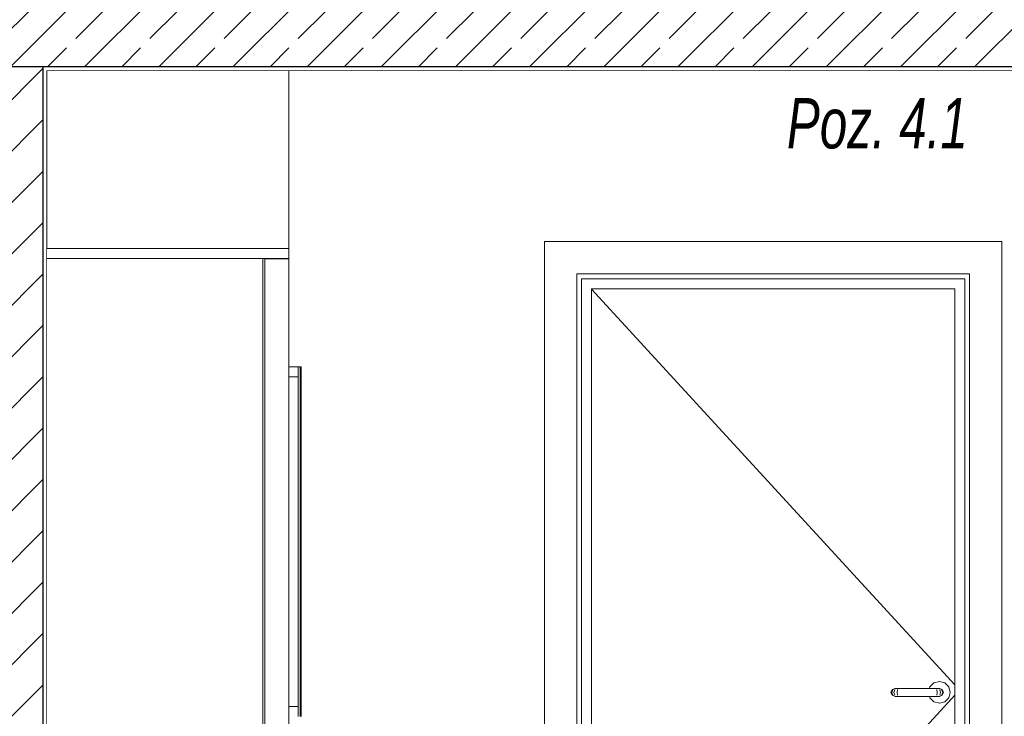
# Model space of a CAD drawing. Header units: millimetres. Extents: x 92668 to 123324, y -8921 to 14506.
# Tile 85 of 133: x 112330 to 114771, y 941 to 2667. Entities that reach past the tile are written whole.
import ezdxf

# ---------------------------------------------------------------- set-up
doc = ezdxf.new("R2010")
doc.units = ezdxf.units.MM
doc.header["$MEASUREMENT"] = 0
doc.linetypes.add('Wipeout_Contour', pattern=[1000, 0, -1000])
for name, color, linetype, lineweight, true_color in [('Nowe_A-Konstrukcja Opis_Nr_pióra__58', 7, 'Continuous', 13, 0xdf0000), ('Nowe_A-Wymiary-Wewnętrzne_Nr_pióra__45', 7, 'Continuous', 15, 0x40a5ff), ('Nowe_A-Wymiary-Wewnętrzne_Nr_pióra__85', 7, 'Continuous', 13, 0x80c2ff), ('Nowe_A-Wymiary-Zewnętrzne_Nr_pióra__45', 7, 'Continuous', 15, 0x40a5ff), ('Nowe_A-Wymiary-Zewnętrzne_Nr_pióra__85', 7, 'Continuous', 13, 0x80c2ff)]:
    doc.layers.add(name, color=color, linetype=linetype, lineweight=lineweight, true_color=true_color)
for name, color, linetype in [('Nowe_A-Meble-Kuchnia', 7, 'Continuous'), ('Nowe_A-Stropy', 7, 'Continuous'), ('Nowe_A-Wymiary-Wewnętrzne', 7, 'Continuous'), ('Nowe_A-Wymiary-Zewnętrzne', 7, 'Continuous'), ('Nowe_A-Ściany-Działowe', 7, 'Continuous'), ('Nowe_Drzwi Archicad', 7, 'Continuous')]:
    doc.layers.add(name, color=color, linetype=linetype)
for name, color, linetype, lineweight in [('Nowe_A-Meble-Kuchnia_Nr_pióra__4', 7, 'Continuous', 13), ('Nowe_A-Stropy_Nr_pióra__29', 7, 'Continuous', 25), ('Nowe_A-Stropy_Nr_pióra__49', 7, 'Continuous', 15), ('Nowe_A-Wymiary-Wewnętrzne_Nr_pióra__46', 5, 'Continuous', 15), ('Nowe_A-Wymiary-Zewnętrzne_Nr_pióra__46', 5, 'Continuous', 15), ('Nowe_A-Ściany-Działowe_Nr_pióra__27', 7, 'Continuous', 25), ('Nowe_A-Ściany-Działowe_Nr_pióra__47', 7, 'Continuous', 15), ('Nowe_A-Ściany-Działowe_Nr_pióra__87', 7, 'Continuous', 13), ('Nowe_Drzwi Archicad_Nr_pióra__3', 7, 'Continuous', 13)]:
    doc.layers.add(name, color=color, linetype=linetype, lineweight=lineweight)
doc.styles.add('STYL_AUTOMATYCZNY_2', font='arial.ttf')
doc.styles.add('STYL_AUTOMATYCZNY_4', font='arial.ttf', dxfattribs={"width": 0.7})
doc.dimstyles.new('STYL_AUTOMATYCZNY__1', dxfattribs={"dimtxt": 125, "dimasz": 47.5, "dimexe": 0.18, "dimexo": 20, "dimgap": 0, "dimtad": 1, "dimdec": 1, "dimlfac": 0.1, "dimzin": 0, "dimdsep": 46, "dimtxsty": 'STYL_AUTOMATYCZNY_2', "dimblk": 'ARROWHEAD_11', "dimblk1": 'ARROWHEAD_11', "dimblk2": 'ARROWHEAD_11', "dimcen": 0.09, "dimclrd": 256, "dimclre": 256, "dimclrt": 5, "dimadec": 1, "dimazin": 0, "dimtfac": 1, "dimtdec": 4, "dimtmove": 0, "dimatfit": 3, "dimfxl": 0, "dimtolj": 1, "dimtzin": 0, "dimarcsym": 0})
pattern_1 = [(0, (0, 0), (0, 86.60254), [0, -50]), (0, (25, 43.3), (0, 86.60254), [0, -50])]

# ---------------------------------------------------------------- blocks, each defined once
blk = doc.blocks.new('ElemPrzekroju_33')
at = {"layer": 'Nowe_A-Stropy', "linetype": 'Continuous', "lineweight": 0, "true_color": 0x000000}
h = blk.add_hatch(dxfattribs=at)
h.set_pattern_fill('Beton_zbrojony', color=18, style=0, pattern_type=2)
h.set_pattern_definition([(45, (0, 0), (-91.92388, 91.92388), []), (45, (-45.96, 45.96), (-91.92388, 91.92388), [97.5, -32.5])])
h.paths.add_polyline_path([(109667.6, 2750), (109667.6, 2550), (109677.6, 2550), (112262.6, 2550), (112387.6, 2550), (116917.6, 2550), (116917.6, 2750)])
h = blk.add_hatch(dxfattribs=at)
h.set_pattern_fill('Tynk', color=18, style=0, pattern_type=2)
h.set_pattern_definition(pattern_1)
h.paths.add_polyline_path([(112387.6, 2540), (116917.6, 2540), (116917.6, 2550), (112387.6, 2550)])
at = {"layer": 'Nowe_A-Stropy_Nr_pióra__29', "color": 7, "linetype": 'Continuous', "lineweight": 25, "flags": 128}
blk.add_lwpolyline([(116917.6, 2550), (112387.6, 2550), (112272.6, 2550), (112262.6, 2550), (109677.6, 2550), (109667.6, 2550)], dxfattribs=at)
at = {"layer": 'Nowe_A-Stropy_Nr_pióra__49', "color": 7, "linetype": 'Continuous', "lineweight": 15}
blk.add_line((116907.6, 2540), (112397.6, 2540), dxfattribs=at)
blk = doc.blocks.new('ElemPrzekroju_54')
at = {"color": 254, "linetype": 'Wipeout_Contour', "lineweight": 0, "ltscale": 452072.300191}
blk.add_wipeout([(113020.4, 1781.7), (112997.6, 1781.7), (112997.6, 965), (113020.4, 965)], dxfattribs=at).dxf.layer = 'Nowe_A-Ściany-Działowe'
at = {"color": 254, "linetype": 'Wipeout_Contour', "lineweight": 0, "ltscale": 2498960.930109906}
blk.add_wipeout([(113007.6, 391.5), (112997.6, 391.5), (112997.6, 0), (113630.7, 0), (113630.7, 2117), (114764.7, 2117), (114764.7, 0), (116907.6, 0), (116907.6, 2540), (112997.6, 2540), (112997.6, 1806.7), (113027.6, 1806.7), (113027.6, 940), (112997.6, 940), (112997.6, 860), (113027.6, 860), (113027.6, 660), (113022.6, 660), (113022.6, 399), (113020.3, 399), (113018.2, 395.9), (113013.3, 392.6)], dxfattribs=at).dxf.layer = 'Nowe_A-Ściany-Działowe'
blk = doc.blocks.new('ElemPrzekroju_56')
at = {"color": 254, "linetype": 'Wipeout_Contour', "lineweight": 0, "ltscale": 454903.209024}
blk.add_wipeout([(113722.7, 2025), (113710.7, 2037), (113710.7, 0), (113722.7, 0)], dxfattribs=at).dxf.layer = 'Nowe_Drzwi Archicad'
at = {"color": 254, "linetype": 'Wipeout_Contour', "lineweight": 0, "ltscale": 458750.904749}
blk.add_wipeout([(114672.7, 0), (114684.7, 0), (114684.7, 2037), (114672.7, 2025)], dxfattribs=at).dxf.layer = 'Nowe_Drzwi Archicad'
at = {"color": 254, "linetype": 'Wipeout_Contour', "lineweight": 0, "ltscale": 456863.176293}
blk.add_wipeout([(114684.7, 2037), (113710.7, 2037), (113722.7, 2025), (114672.7, 2025)], dxfattribs=at).dxf.layer = 'Nowe_Drzwi Archicad'
at = {"color": 254, "linetype": 'Wipeout_Contour', "lineweight": 0, "ltscale": 454720.899784}
blk.add_wipeout([(113630.7, 2117), (113630.7, 0), (113710.7, 0), (113710.7, 2037)], dxfattribs=at).dxf.layer = 'Nowe_Drzwi Archicad'
at = {"color": 254, "linetype": 'Wipeout_Contour', "lineweight": 0, "ltscale": 458936.550064}
blk.add_wipeout([(114764.7, 0), (114764.7, 2117), (114684.7, 2037), (114684.7, 0)], dxfattribs=at).dxf.layer = 'Nowe_Drzwi Archicad'
at = {"color": 254, "linetype": 'Wipeout_Contour', "lineweight": 0, "ltscale": 456866.512919}
blk.add_wipeout([(113630.7, 2117), (113710.7, 2037), (114684.7, 2037), (114764.7, 2117)], dxfattribs=at).dxf.layer = 'Nowe_Drzwi Archicad'
at = {"color": 254, "linetype": 'Wipeout_Contour', "lineweight": 0, "ltscale": 454976.10435}
blk.add_wipeout([(113722.7, 0), (113747.7, 0), (113747.7, 2000), (113722.7, 2000)], dxfattribs=at).dxf.layer = 'Nowe_Drzwi Archicad'
at = {"color": 254, "linetype": 'Wipeout_Contour', "lineweight": 0, "ltscale": 458675.820664}
blk.add_wipeout([(114647.7, 0), (114672.7, 0), (114672.7, 2000), (114647.7, 2000)], dxfattribs=at).dxf.layer = 'Nowe_Drzwi Archicad'
at = {"layer": 'Nowe_Drzwi Archicad_Nr_pióra__3', "color": 7, "linetype": 'Continuous', "lineweight": 13}
for p, q in [((113630.7, 0), (113630.7, 2117)), ((113630.7, 2117), (114764.7, 2117)), ((114764.7, 2117), (114764.7, 0))]:
    blk.add_line(p, q, dxfattribs=at)
at = {"color": 254, "linetype": 'Wipeout_Contour', "lineweight": 0, "ltscale": 685292.344661}
blk.add_wipeout([(114672.7, 2025), (113722.7, 2025), (113722.7, 2000), (113747.7, 2000), (114647.7, 2000), (114672.7, 2000)], dxfattribs=at).dxf.layer = 'Nowe_Drzwi Archicad'
at = {"color": 254, "linetype": 'Wipeout_Contour', "lineweight": 0, "ltscale": 2063056.690091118}
blk.add_wipeout([(114585.4, 990), (114586.4, 986.5), (114596.2, 976.6), (114609.7, 973), (114623.2, 976.6), (114633.1, 986.5), (114636.7, 1000), (114633.1, 1013.5), (114623.2, 1023.4), (114609.7, 1027), (114596.2, 1023.4), (114586.4, 1013.5), (114585.4, 1010), (114609.7, 1010), (114616.8, 1007.1), (114619.7, 1000), (114616.8, 992.9), (114609.7, 990)], dxfattribs=at).dxf.layer = 'Nowe_Drzwi Archicad'
at = {"layer": 'Nowe_Drzwi Archicad_Nr_pióra__3', "color": 7, "linetype": 'Continuous', "lineweight": 13}
for p, q in [((113710.7, 2037), (113710.7, 0)), ((114684.7, 2037), (113710.7, 2037)), ((114684.7, 0), (114684.7, 2037)), ((113722.7, 2025), (113722.7, 0)), ((114672.7, 2025), (113722.7, 2025)), ((114672.7, 0), (114672.7, 2025)), ((113747.7, 2000), (113747.7, 0)), ((114647.7, 2000), (113747.7, 2000)), ((114647.7, 0), (114647.7, 2000)), ((114596.2, 1023.4), (114609.7, 1027)), ((114609.7, 1027), (114623.2, 1023.4)), ((114633.1, 1013.5), (114636.7, 1000)), ((114609.7, 973), (114596.2, 976.6)), ((114623.2, 976.6), (114609.7, 973)), ((114636.7, 1000), (114633.1, 986.5))]:
    blk.add_line(p, q, dxfattribs=at)
at = {"color": 254, "linetype": 'Wipeout_Contour', "lineweight": 0, "ltscale": 458487.169834}
blk.add_wipeout([(114618, 1000), (114615.3, 992.9), (114616.8, 992.9), (114619.7, 1000)], dxfattribs=at).dxf.layer = 'Nowe_Drzwi Archicad'
at = {"color": 254, "linetype": 'Wipeout_Contour', "lineweight": 0, "ltscale": 458468.184946}
blk.add_wipeout([(114608.6, 1010), (114615.3, 1007.1), (114616.8, 1007.1), (114609.7, 1010)], dxfattribs=at).dxf.layer = 'Nowe_Drzwi Archicad'
at = {"color": 254, "linetype": 'Wipeout_Contour', "lineweight": 0, "ltscale": 458467.589182}
blk.add_wipeout([(114615.3, 992.9), (114608.6, 990), (114609.7, 990), (114616.8, 992.9)], dxfattribs=at).dxf.layer = 'Nowe_Drzwi Archicad'
at = {"color": 254, "linetype": 'Wipeout_Contour', "lineweight": 0, "ltscale": 458487.416599}
blk.add_wipeout([(114615.3, 1007.1), (114618, 1000), (114619.7, 1000), (114616.8, 1007.1)], dxfattribs=at).dxf.layer = 'Nowe_Drzwi Archicad'
at = {"color": 254, "linetype": 'Wipeout_Contour', "lineweight": 0, "ltscale": 458473.667587}
blk.add_wipeout([(114618, 1000), (114612.6, 1000), (114610.4, 992.9), (114615.3, 992.9)], dxfattribs=at).dxf.layer = 'Nowe_Drzwi Archicad'
at = {"color": 254, "linetype": 'Wipeout_Contour', "lineweight": 0, "ltscale": 458457.533161}
blk.add_wipeout([(114608.6, 1010), (114605.3, 1010), (114610.4, 1007.1), (114615.3, 1007.1)], dxfattribs=at).dxf.layer = 'Nowe_Drzwi Archicad'
at = {"color": 254, "linetype": 'Wipeout_Contour', "lineweight": 0, "ltscale": 458456.937384}
blk.add_wipeout([(114605.3, 990), (114608.6, 990), (114615.3, 992.9), (114610.4, 992.9)], dxfattribs=at).dxf.layer = 'Nowe_Drzwi Archicad'
at = {"color": 254, "linetype": 'Wipeout_Contour', "lineweight": 0, "ltscale": 458473.914358}
blk.add_wipeout([(114615.3, 1007.1), (114610.4, 1007.1), (114612.6, 1000), (114618, 1000)], dxfattribs=at).dxf.layer = 'Nowe_Drzwi Archicad'
at = {"color": 254, "linetype": 'Wipeout_Contour', "lineweight": 0, "ltscale": 458448.031388}
blk.add_wipeout([(114604.4, 1000), (114603.2, 992.9), (114610.4, 992.9), (114612.6, 1000)], dxfattribs=at).dxf.layer = 'Nowe_Drzwi Archicad'
at = {"layer": 'Nowe_Drzwi Archicad_Nr_pióra__3', "color": 7, "linetype": 'Continuous', "lineweight": 13}
blk.add_line((114633.1, 986.5), (114623.2, 976.6), dxfattribs=at)
at = {"color": 254, "linetype": 'Wipeout_Contour', "lineweight": 0, "ltscale": 458437.473316}
blk.add_wipeout([(114605.3, 1010), (114600.5, 1010), (114603.2, 1007.1), (114610.4, 1007.1)], dxfattribs=at).dxf.layer = 'Nowe_Drzwi Archicad'
at = {"color": 254, "linetype": 'Wipeout_Contour', "lineweight": 0, "ltscale": 458436.877513}
blk.add_wipeout([(114610.4, 992.9), (114603.2, 992.9), (114600.5, 990), (114605.3, 990)], dxfattribs=at).dxf.layer = 'Nowe_Drzwi Archicad'
at = {"color": 254, "linetype": 'Wipeout_Contour', "lineweight": 0, "ltscale": 458448.278172}
blk.add_wipeout([(114610.4, 1007.1), (114603.2, 1007.1), (114604.4, 1000), (114612.6, 1000)], dxfattribs=at).dxf.layer = 'Nowe_Drzwi Archicad'
at = {"layer": 'Nowe_Drzwi Archicad_Nr_pióra__3', "color": 7, "linetype": 'Continuous', "lineweight": 13}
for p, q in [((114616.8, 1007.1), (114619.7, 1000)), ((114623.2, 1023.4), (114633.1, 1013.5)), ((114619.7, 1000), (114616.8, 992.9))]:
    blk.add_line(p, q, dxfattribs=at)
at = {"color": 254, "linetype": 'Wipeout_Contour', "lineweight": 0, "ltscale": 458416.184706}
blk.add_wipeout([(114595.7, 1000), (114595.4, 992.9), (114603.2, 992.9), (114604.4, 1000)], dxfattribs=at).dxf.layer = 'Nowe_Drzwi Archicad'
at = {"color": 254, "linetype": 'Wipeout_Contour', "lineweight": 0, "ltscale": 458411.867528}
blk.add_wipeout([(114594.7, 1010), (114595.4, 1007.1), (114603.2, 1007.1), (114600.5, 1010)], dxfattribs=at).dxf.layer = 'Nowe_Drzwi Archicad'
at = {"color": 254, "linetype": 'Wipeout_Contour', "lineweight": 0, "ltscale": 458411.271693}
blk.add_wipeout([(114595.4, 992.9), (114594.7, 990), (114600.5, 990), (114603.2, 992.9)], dxfattribs=at).dxf.layer = 'Nowe_Drzwi Archicad'
at = {"color": 254, "linetype": 'Wipeout_Contour', "lineweight": 0, "ltscale": 458416.431506}
blk.add_wipeout([(114595.4, 1007.1), (114595.7, 1000), (114604.4, 1000), (114603.2, 1007.1)], dxfattribs=at).dxf.layer = 'Nowe_Drzwi Archicad'
at = {"layer": 'Nowe_Drzwi Archicad_Nr_pióra__3', "color": 7, "linetype": 'Continuous', "lineweight": 13}
for p, q in [((114609.7, 1010), (114608.6, 1010)), ((114609.7, 1010), (114616.8, 1007.1)), ((114610.4, 1007.1), (114612.6, 1000)), ((114615.3, 1007.1), (114618, 1000)), ((114609.7, 990), (114608.6, 990)), ((114616.8, 992.9), (114609.7, 990)), ((114612.6, 1000), (114610.4, 992.9)), ((114618, 1000), (114615.3, 992.9))]:
    blk.add_line(p, q, dxfattribs=at)
at = {"color": 254, "linetype": 'Wipeout_Contour', "lineweight": 0, "ltscale": 458236.273341}
blk.add_wipeout([(114595.7, 1000), (114513.7, 1000), (114514, 992.9), (114595.4, 992.9)], dxfattribs=at).dxf.layer = 'Nowe_Drzwi Archicad'
at = {"color": 254, "linetype": 'Wipeout_Contour', "lineweight": 0, "ltscale": 458236.695685}
blk.add_wipeout([(114514.7, 1010), (114514, 1007.1), (114595.4, 1007.1), (114594.7, 1010)], dxfattribs=at).dxf.layer = 'Nowe_Drzwi Archicad'
at = {"color": 254, "linetype": 'Wipeout_Contour', "lineweight": 0, "ltscale": 458236.099624}
blk.add_wipeout([(114595.4, 992.9), (114514, 992.9), (114514.7, 990), (114594.7, 990)], dxfattribs=at).dxf.layer = 'Nowe_Drzwi Archicad'
at = {"layer": 'Nowe_Drzwi Archicad_Nr_pióra__3', "color": 7, "linetype": 'Continuous', "lineweight": 13}
blk.add_line((114596.2, 976.6), (114586.4, 986.5), dxfattribs=at)
at = {"color": 254, "linetype": 'Wipeout_Contour', "lineweight": 0, "ltscale": 458236.520238}
blk.add_wipeout([(114514, 1007.1), (114513.7, 1000), (114595.7, 1000), (114595.4, 1007.1)], dxfattribs=at).dxf.layer = 'Nowe_Drzwi Archicad'
at = {"layer": 'Nowe_Drzwi Archicad_Nr_pióra__3', "color": 7, "linetype": 'Continuous', "lineweight": 13}
for p, q in [((114585.4, 1010), (114586.4, 1013.5)), ((114586.4, 1013.5), (114596.2, 1023.4)), ((114600.5, 1010), (114594.7, 1010)), ((114605.3, 1010), (114600.5, 1010)), ((114603.2, 1007.1), (114604.4, 1000)), ((114608.6, 1010), (114605.3, 1010)), ((114586.4, 986.5), (114585.4, 990)), ((114600.5, 990), (114594.7, 990)), ((114605.3, 990), (114600.5, 990)), ((114604.4, 1000), (114603.2, 992.9)), ((114608.6, 990), (114605.3, 990))]:
    blk.add_line(p, q, dxfattribs=at)
at = {"color": 254, "linetype": 'Wipeout_Contour', "lineweight": 0, "ltscale": 458056.361999}
blk.add_wipeout([(114505.1, 1000), (114506.2, 992.9), (114514, 992.9), (114513.7, 1000)], dxfattribs=at).dxf.layer = 'Nowe_Drzwi Archicad'
at = {"color": 254, "linetype": 'Wipeout_Contour', "lineweight": 0, "ltscale": 458061.523882}
blk.add_wipeout([(114509, 1010), (114506.2, 1007.1), (114514, 1007.1), (114514.7, 1010)], dxfattribs=at).dxf.layer = 'Nowe_Drzwi Archicad'
at = {"color": 254, "linetype": 'Wipeout_Contour', "lineweight": 0, "ltscale": 458060.927593}
blk.add_wipeout([(114506.2, 992.9), (114509, 990), (114514.7, 990), (114514, 992.9)], dxfattribs=at).dxf.layer = 'Nowe_Drzwi Archicad'
at = {"color": 254, "linetype": 'Wipeout_Contour', "lineweight": 0, "ltscale": 458056.608992}
blk.add_wipeout([(114506.2, 1007.1), (114505.1, 1000), (114513.7, 1000), (114514, 1007.1)], dxfattribs=at).dxf.layer = 'Nowe_Drzwi Archicad'
at = {"color": 254, "linetype": 'Wipeout_Contour', "lineweight": 0, "ltscale": 458024.515319}
blk.add_wipeout([(114496.9, 1000), (114499, 992.9), (114506.2, 992.9), (114505.1, 1000)], dxfattribs=at).dxf.layer = 'Nowe_Drzwi Archicad'
at = {"color": 254, "linetype": 'Wipeout_Contour', "lineweight": 0, "ltscale": 458035.918096}
blk.add_wipeout([(114509, 1010), (114504.1, 1010), (114499, 1007.1), (114506.2, 1007.1)], dxfattribs=at).dxf.layer = 'Nowe_Drzwi Archicad'
at = {"color": 254, "linetype": 'Wipeout_Contour', "lineweight": 0, "ltscale": 458035.321775}
blk.add_wipeout([(114506.2, 992.9), (114499, 992.9), (114504.1, 990), (114509, 990)], dxfattribs=at).dxf.layer = 'Nowe_Drzwi Archicad'
at = {"color": 254, "linetype": 'Wipeout_Contour', "lineweight": 0, "ltscale": 458024.762329}
blk.add_wipeout([(114499, 1007.1), (114496.9, 1000), (114505.1, 1000), (114506.2, 1007.1)], dxfattribs=at).dxf.layer = 'Nowe_Drzwi Archicad'
at = {"color": 254, "linetype": 'Wipeout_Contour', "lineweight": 0, "ltscale": 457998.879123}
blk.add_wipeout([(114496.9, 1000), (114491.5, 1000), (114494.2, 992.9), (114499, 992.9)], dxfattribs=at).dxf.layer = 'Nowe_Drzwi Archicad'
at = {"color": 254, "linetype": 'Wipeout_Contour', "lineweight": 0, "ltscale": 458015.858253}
blk.add_wipeout([(114500.9, 1010), (114494.2, 1007.1), (114499, 1007.1), (114504.1, 1010)], dxfattribs=at).dxf.layer = 'Nowe_Drzwi Archicad'
at = {"color": 254, "linetype": 'Wipeout_Contour', "lineweight": 0, "ltscale": 458015.261906}
blk.add_wipeout([(114494.2, 992.9), (114500.9, 990), (114504.1, 990), (114499, 992.9)], dxfattribs=at).dxf.layer = 'Nowe_Drzwi Archicad'
at = {"layer": 'Nowe_Drzwi Archicad_Nr_pióra__3', "color": 7, "linetype": 'Continuous', "lineweight": 13}
for p, q in [((114594.7, 1010), (114514.7, 1010)), ((114594.7, 990), (114514.7, 990))]:
    blk.add_line(p, q, dxfattribs=at)
at = {"color": 254, "linetype": 'Wipeout_Contour', "lineweight": 0, "ltscale": 457999.126145}
blk.add_wipeout([(114499, 1007.1), (114494.2, 1007.1), (114491.5, 1000), (114496.9, 1000)], dxfattribs=at).dxf.layer = 'Nowe_Drzwi Archicad'
at = {"color": 254, "linetype": 'Wipeout_Contour', "lineweight": 0, "ltscale": 457985.376877}
blk.add_wipeout([(114489.7, 1000), (114492.7, 992.9), (114494.2, 992.9), (114491.5, 1000)], dxfattribs=at).dxf.layer = 'Nowe_Drzwi Archicad'
at = {"color": 254, "linetype": 'Wipeout_Contour', "lineweight": 0, "ltscale": 458005.206469}
blk.add_wipeout([(114492.7, 1007.1), (114494.2, 1007.1), (114500.9, 1010), (114499.7, 1010)], dxfattribs=at).dxf.layer = 'Nowe_Drzwi Archicad'
at = {"color": 254, "linetype": 'Wipeout_Contour', "lineweight": 0, "ltscale": 458004.610109}
blk.add_wipeout([(114492.7, 992.9), (114499.7, 990), (114500.9, 990), (114494.2, 992.9)], dxfattribs=at).dxf.layer = 'Nowe_Drzwi Archicad'
at = {"layer": 'Nowe_Drzwi Archicad_Nr_pióra__3', "color": 7, "linetype": 'Continuous', "lineweight": 13}
for p, q in [((114514.7, 1010), (114509, 1010)), ((114514.7, 990), (114509, 990))]:
    blk.add_line(p, q, dxfattribs=at)
at = {"color": 254, "linetype": 'Wipeout_Contour', "lineweight": 0, "ltscale": 457985.623906}
blk.add_wipeout([(114492.7, 1007.1), (114489.7, 1000), (114491.5, 1000), (114494.2, 1007.1)], dxfattribs=at).dxf.layer = 'Nowe_Drzwi Archicad'
at = {"layer": 'Nowe_Drzwi Archicad_Nr_pióra__3', "color": 7, "linetype": 'Continuous', "lineweight": 13}
for p, q in [((113747.7, 1998.9), (114647.7, 1019.1)), ((114492.7, 1007.1), (114489.7, 1000)), ((114494.2, 1007.1), (114491.5, 1000)), ((114499.7, 1010), (114492.7, 1007.1)), ((114499, 1007.1), (114496.9, 1000)), ((114500.9, 1010), (114499.7, 1010)), ((114504.1, 1010), (114500.9, 1010)), ((114509, 1010), (114504.1, 1010)), ((114506.2, 1007.1), (114505.1, 1000)), ((113747.7, 13.1), (114647.7, 992.9)), ((114489.7, 1000), (114492.7, 992.9)), ((114491.5, 1000), (114494.2, 992.9)), ((114492.7, 992.9), (114499.7, 990)), ((114496.9, 1000), (114499, 992.9)), ((114500.9, 990), (114499.7, 990)), ((114504.1, 990), (114500.9, 990)), ((114509, 990), (114504.1, 990)), ((114505.1, 1000), (114506.2, 992.9))]:
    blk.add_line(p, q, dxfattribs=at)
blk = doc.blocks.new('ElemPrzekroju_100')
at = {"color": 254, "linetype": 'Wipeout_Contour', "lineweight": 0, "ltscale": 450886.729654}
blk.add_wipeout([(112397.6, 2100), (112997.6, 2100), (112997.6, 2540), (112397.6, 2540)], dxfattribs=at).dxf.layer = 'Nowe_A-Ściany-Działowe'
at = {"color": 254, "linetype": 'Wipeout_Contour', "lineweight": 0, "ltscale": 903701.600227}
blk.add_wipeout([(112932.6, 2075), (112932.6, 916.6), (112936.7, 916.6), (112936.7, 906), (112937.6, 906), (112937.6, 2074.5), (112997.6, 2074.5), (112997.6, 2075)], dxfattribs=at).dxf.layer = 'Nowe_A-Ściany-Działowe'
at = {"layer": 'Nowe_A-Ściany-Działowe_Nr_pióra__87', "color": 7, "linetype": 'Continuous', "lineweight": 13}
for p, q in [((112997.6, 2540), (112997.6, 2100)), ((112997.6, 2075), (112997.6, 2074.5))]:
    blk.add_line(p, q, dxfattribs=at)
blk = doc.blocks.new('ElemPrzekroju_101')
at = {"layer": 'Nowe_A-Ściany-Działowe', "linetype": 'Continuous', "lineweight": 0, "true_color": 0x000000}
h = blk.add_hatch(dxfattribs=at)
h.set_pattern_fill('Bloczki_ceramiczne', color=18, style=0, pattern_type=2)
h.set_pattern_definition([(45, (0, 0), (-63.63961, 63.63961), [])])
h.paths.add_polyline_path([(112272.6, -20), (112272.6, -70), (112272.6, -210), (112387.6, -210), (112387.6, 0), (112387.6, 2540), (112387.6, 2550), (112272.6, 2550)])
h = blk.add_hatch(dxfattribs=at)
h.set_pattern_fill('Tynk', color=18, style=0, pattern_type=2)
h.set_pattern_definition(pattern_1)
h.paths.add_polyline_path([(112387.6, 0), (112397.6, 0), (112397.6, 2540), (112387.6, 2540)])
at = {"layer": 'Nowe_A-Ściany-Działowe_Nr_pióra__27', "color": 7, "linetype": 'Continuous', "lineweight": 25, "flags": 128}
blk.add_lwpolyline([(112387.6, 2550), (112387.6, 2540), (112387.6, 0), (112387.6, -20), (112387.6, -70), (112387.6, -140), (112387.6, -210)], dxfattribs=at)
at = {"layer": 'Nowe_A-Ściany-Działowe_Nr_pióra__47', "color": 7, "linetype": 'Continuous', "lineweight": 15}
blk.add_line((112397.6, 2540), (112397.6, 900), dxfattribs=at)
blk = doc.blocks.new('ElemPrzekroju_104')
at = {"color": 254, "linetype": 'Wipeout_Contour', "lineweight": 0, "ltscale": 450867.691742}
blk.add_wipeout([(112397.6, 2100), (112397.6, 2075), (112997.6, 2075), (112997.6, 2100)], dxfattribs=at).dxf.layer = 'Nowe_A-Meble-Kuchnia'
at = {"color": 254, "linetype": 'Wipeout_Contour', "lineweight": 0, "ltscale": 452127.401677}
blk.add_wipeout([(113020.4, 1806.7), (113020.4, 940), (113025, 940), (113025, 1806.7)], dxfattribs=at).dxf.layer = 'Nowe_A-Meble-Kuchnia'
at = {"layer": 'Nowe_A-Meble-Kuchnia_Nr_pióra__4', "color": 7, "linetype": 'Continuous', "lineweight": 13}
blk.add_line((112397.6, 2100), (112997.6, 2100), dxfattribs=at)
at = {"color": 254, "linetype": 'Wipeout_Contour', "lineweight": 0, "ltscale": 2028675.985712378}
blk.add_wipeout([(112932.6, 2075), (112397.6, 2075), (112397.6, 900), (112454, 900), (112454, 906), (112566.2, 906), (112566.2, 907), (112629.7, 907), (112629.7, 906), (112735.2, 906), (112735.2, 907), (112798.7, 907), (112798.7, 906), (112887.1, 906), (112888.4, 907.6), (112888.4, 912.3), (112888.4, 916.6), (112932.6, 916.6)], dxfattribs=at).dxf.layer = 'Nowe_A-Meble-Kuchnia'
at = {"color": 254, "linetype": 'Wipeout_Contour', "lineweight": 0, "ltscale": 677835.210779}
blk.add_wipeout([(112937.6, 906), (112956, 906), (112956, 900), (112997.6, 900), (112997.6, 2074.5), (112937.6, 2074.5)], dxfattribs=at).dxf.layer = 'Nowe_A-Meble-Kuchnia'
at = {"layer": 'Nowe_A-Meble-Kuchnia_Nr_pióra__4', "color": 7, "linetype": 'Continuous', "lineweight": 13}
for p, q in [((112997.6, 2075), (112997.6, 2100)), ((112397.6, 2075), (112932.6, 2075)), ((112932.6, 2075), (112997.6, 2075)), ((112932.6, 916.6), (112932.6, 2075)), ((112937.6, 2074.5), (112937.6, 906)), ((112937.6, 2074.5), (112997.6, 2074.5))]:
    blk.add_line(p, q, dxfattribs=at)
at = {"color": 254, "linetype": 'Wipeout_Contour', "lineweight": 0, "ltscale": 452051.709862}
blk.add_wipeout([(112997.6, 1806.7), (112997.6, 1781.7), (112999.8, 1781.7), (112999.8, 1806.7)], dxfattribs=at).dxf.layer = 'Nowe_A-Meble-Kuchnia'
at = {"color": 254, "linetype": 'Wipeout_Contour', "lineweight": 0, "ltscale": 452010.796272}
blk.add_wipeout([(112999.8, 940), (112999.8, 965), (112997.6, 965), (112997.6, 940)], dxfattribs=at).dxf.layer = 'Nowe_A-Meble-Kuchnia'
at = {"color": 254, "linetype": 'Wipeout_Contour', "lineweight": 0, "ltscale": 452064.698609}
blk.add_wipeout([(112999.8, 1806.7), (112999.8, 1781.7), (113004.1, 1781.7), (113004.1, 1806.7)], dxfattribs=at).dxf.layer = 'Nowe_A-Meble-Kuchnia'
at = {"color": 254, "linetype": 'Wipeout_Contour', "lineweight": 0, "ltscale": 452023.786195}
blk.add_wipeout([(113004.1, 940), (113004.1, 965), (112999.8, 965), (112999.8, 940)], dxfattribs=at).dxf.layer = 'Nowe_A-Meble-Kuchnia'
at = {"color": 254, "linetype": 'Wipeout_Contour', "lineweight": 0, "ltscale": 452081.533684}
blk.add_wipeout([(113004.1, 1806.7), (113004.1, 1781.7), (113008.2, 1781.7), (113008.2, 1806.7)], dxfattribs=at).dxf.layer = 'Nowe_A-Meble-Kuchnia'
at = {"color": 254, "linetype": 'Wipeout_Contour', "lineweight": 0, "ltscale": 452040.622794}
blk.add_wipeout([(113008.2, 940), (113008.2, 965), (113004.1, 965), (113004.1, 940)], dxfattribs=at).dxf.layer = 'Nowe_A-Meble-Kuchnia'
at = {"color": 254, "linetype": 'Wipeout_Contour', "lineweight": 0, "ltscale": 452097.329679}
blk.add_wipeout([(113008.2, 1806.7), (113008.2, 1781.7), (113012, 1781.7), (113012, 1806.7)], dxfattribs=at).dxf.layer = 'Nowe_A-Meble-Kuchnia'
at = {"color": 254, "linetype": 'Wipeout_Contour', "lineweight": 0, "ltscale": 452056.420218}
blk.add_wipeout([(113012, 940), (113012, 965), (113008.2, 965), (113008.2, 940)], dxfattribs=at).dxf.layer = 'Nowe_A-Meble-Kuchnia'
at = {"layer": 'Nowe_A-Meble-Kuchnia_Nr_pióra__4', "color": 7, "linetype": 'Continuous', "lineweight": 13}
for p, q in [((112997.6, 2074.5), (112997.6, 900)), ((112997.6, 1806.7), (112999.8, 1806.7)), ((112999.8, 1781.7), (112997.6, 1781.7)), ((112997.6, 965), (112999.8, 965))]:
    blk.add_line(p, q, dxfattribs=at)
at = {"color": 254, "linetype": 'Wipeout_Contour', "lineweight": 0, "ltscale": 452111.60664}
blk.add_wipeout([(113012, 1806.7), (113012, 1781.7), (113015.3, 1781.7), (113015.3, 1806.7)], dxfattribs=at).dxf.layer = 'Nowe_A-Meble-Kuchnia'
at = {"color": 254, "linetype": 'Wipeout_Contour', "lineweight": 0, "ltscale": 452070.698472}
blk.add_wipeout([(113015.3, 940), (113015.3, 965), (113012, 965), (113012, 940)], dxfattribs=at).dxf.layer = 'Nowe_A-Meble-Kuchnia'
at = {"color": 254, "linetype": 'Wipeout_Contour', "lineweight": 0, "ltscale": 452123.930771}
blk.add_wipeout([(113015.3, 1806.7), (113015.3, 1781.7), (113018.1, 1781.7), (113018.1, 1806.7)], dxfattribs=at).dxf.layer = 'Nowe_A-Meble-Kuchnia'
at = {"color": 254, "linetype": 'Wipeout_Contour', "lineweight": 0, "ltscale": 452083.023717}
blk.add_wipeout([(113018.1, 940), (113018.1, 965), (113015.3, 965), (113015.3, 940)], dxfattribs=at).dxf.layer = 'Nowe_A-Meble-Kuchnia'
at = {"layer": 'Nowe_A-Meble-Kuchnia_Nr_pióra__4', "color": 7, "linetype": 'Continuous', "lineweight": 13}
for p, q in [((112999.8, 1806.7), (113004.1, 1806.7)), ((113004.1, 1781.7), (112999.8, 1781.7)), ((112999.8, 965), (113004.1, 965))]:
    blk.add_line(p, q, dxfattribs=at)
at = {"color": 254, "linetype": 'Wipeout_Contour', "lineweight": 0, "ltscale": 452133.927607}
blk.add_wipeout([(113018.1, 1806.7), (113018.1, 1781.7), (113020.3, 1781.7), (113020.3, 1806.7)], dxfattribs=at).dxf.layer = 'Nowe_A-Meble-Kuchnia'
at = {"color": 254, "linetype": 'Wipeout_Contour', "lineweight": 0, "ltscale": 452093.021458}
blk.add_wipeout([(113020.3, 940), (113020.3, 965), (113018.1, 965), (113018.1, 940)], dxfattribs=at).dxf.layer = 'Nowe_A-Meble-Kuchnia'
at = {"color": 254, "linetype": 'Wipeout_Contour', "lineweight": 0, "ltscale": 452138.424238}
blk.add_wipeout([(113020.3, 1781.7), (113020.4, 1781.7), (113020.4, 1806.7), (113020.3, 1806.7)], dxfattribs=at).dxf.layer = 'Nowe_A-Meble-Kuchnia'
at = {"color": 254, "linetype": 'Wipeout_Contour', "lineweight": 0, "ltscale": 452097.518496}
blk.add_wipeout([(113020.4, 965), (113020.3, 965), (113020.3, 940), (113020.4, 940)], dxfattribs=at).dxf.layer = 'Nowe_A-Meble-Kuchnia'
at = {"layer": 'Nowe_A-Meble-Kuchnia_Nr_pióra__4', "color": 7, "linetype": 'Continuous', "lineweight": 13}
for p, q in [((113004.1, 1806.7), (113008.2, 1806.7)), ((113008.2, 1806.7), (113012, 1806.7)), ((113008.2, 1781.7), (113004.1, 1781.7)), ((113012, 1781.7), (113008.2, 1781.7)), ((113004.1, 965), (113008.2, 965)), ((113008.2, 965), (113012, 965))]:
    blk.add_line(p, q, dxfattribs=at)
at = {"color": 254, "linetype": 'Wipeout_Contour', "lineweight": 0, "ltscale": 452145.232405}
blk.add_wipeout([(113027.6, 1806.7), (113026.7, 1806.7), (113026.7, 940), (113027.6, 940)], dxfattribs=at).dxf.layer = 'Nowe_A-Meble-Kuchnia'
at = {"color": 254, "linetype": 'Wipeout_Contour', "lineweight": 0, "ltscale": 452139.966335}
blk.add_wipeout([(113026.7, 1806.7), (113025, 1806.7), (113025, 940), (113026.7, 940)], dxfattribs=at).dxf.layer = 'Nowe_A-Meble-Kuchnia'
at = {"layer": 'Nowe_A-Meble-Kuchnia_Nr_pióra__4', "color": 7, "linetype": 'Continuous', "lineweight": 13}
for p, q in [((113012, 1806.7), (113015.3, 1806.7)), ((113015.3, 1806.7), (113018.1, 1806.7)), ((113018.1, 1806.7), (113020.3, 1806.7)), ((113020.3, 1806.7), (113020.4, 1806.7)), ((113020.4, 1806.7), (113020.4, 940)), ((113020.4, 1806.7), (113025, 1806.7)), ((113026.7, 1806.7), (113025, 1806.7)), ((113025, 1806.7), (113025, 940)), ((113027.6, 1806.7), (113026.7, 1806.7)), ((113027.6, 1806.7), (113027.6, 940)), ((113015.3, 1781.7), (113012, 1781.7)), ((113018.1, 1781.7), (113015.3, 1781.7)), ((113020.3, 1781.7), (113018.1, 1781.7)), ((113020.4, 1781.7), (113020.3, 1781.7)), ((113012, 965), (113015.3, 965)), ((113015.3, 965), (113018.1, 965)), ((113018.1, 965), (113020.3, 965)), ((113020.3, 965), (113020.4, 965))]:
    blk.add_line(p, q, dxfattribs=at)
blk = doc.blocks.new('*D364')
at = {"layer": 'Nowe_A-Wymiary-Wewnętrzne_Nr_pióra__45', "linetype": 'Continuous', "lineweight": 15, "true_color": 0x40a5ff}
for points in [[(116317.2, 2200), (116318.2, 2195.2), (116320.9, 2191.2), (116324.9, 2188.5), (116329.7, 2187.5), (116334.5, 2188.5), (116338.6, 2191.2), (116341.3, 2195.2), (116342.2, 2200), (116341.3, 2204.8), (116338.6, 2208.8), (116334.5, 2211.5), (116329.7, 2212.5), (116324.9, 2211.5), (116320.9, 2208.8), (116318.2, 2204.8)], [(116317.2, 0), (116318.2, -4.8), (116320.9, -8.8), (116324.9, -11.5), (116329.7, -12.5), (116334.5, -11.5), (116338.6, -8.8), (116341.3, -4.8), (116342.2, 0), (116341.3, 4.8), (116338.6, 8.8), (116334.5, 11.5), (116329.7, 12.5), (116324.9, 11.5), (116320.9, 8.8), (116318.2, 4.8)]]:
    blk.add_hatch(color=161, dxfattribs=at).paths.add_polyline_path(points)
at = {"layer": 'Nowe_A-Wymiary-Wewnętrzne_Nr_pióra__45', "color": 161, "linetype": 'Continuous', "lineweight": 15, "true_color": 0x40a5ff}
for centre in [(116329.7, 2200), (116329.7, 0)]:
    blk.add_circle(centre, 12.5, dxfattribs=at)
at = {"layer": 'Nowe_A-Wymiary-Wewnętrzne_Nr_pióra__85', "color": 151, "linetype": 'Continuous', "lineweight": 13, "true_color": 0x80c2ff}
for p, q in [((116317.2, 2200), (116282.9, 2200)), ((116376.6, 2200), (116342.2, 2200)), ((116329.7, 12.5), (116329.7, 2187.5)), ((116317.2, 0), (116282.9, 0)), ((116376.6, 0), (116342.2, 0))]:
    blk.add_line(p, q, dxfattribs=at)
at = {"layer": 'Nowe_A-Wymiary-Wewnętrzne_Nr_pióra__46', "color": 5, "lineweight": 15, "char_height": 125, "attachment_point": 7, "rotation": 90, "style": 'STYL_AUTOMATYCZNY_2'}
for s, insert in [('\\A1;{\\pql;\\fArial|b0|i0|c238|p0;\\W1.000000;34,0}', (116304.7, 1853.9)), ('\\A1;{\\pql;\\fArial|b0|i0|c238|p0;\\W1.000000;220,0}', (116304.7, 718.7))]:
    blk.add_mtext(s, dxfattribs=dict(at, insert=insert))
blk = doc.blocks.new('ARROWHEAD_11')
at = {"color": 0, "linetype": 'Continuous', "lineweight": 0}
blk.add_line((0, 0), (-1, 0), dxfattribs=at)
at = {"color": 0, "linetype": 'Continuous', "lineweight": 0, "const_width": 0.25, "flags": 128}
blk.add_lwpolyline([(-0.125, 0, 1), (0.125, 0, 1)], format="xyb", close=True, dxfattribs=at)
blk = doc.blocks.new('*D365')
at = {"layer": 'Nowe_A-Wymiary-Wewnętrzne_Nr_pióra__45', "linetype": 'Continuous', "lineweight": 15, "true_color": 0x40a5ff}
for points in [[(116317.2, 2540), (116318.2, 2535.2), (116320.9, 2531.2), (116324.9, 2528.5), (116329.7, 2527.5), (116334.5, 2528.5), (116338.6, 2531.2), (116341.3, 2535.2), (116342.2, 2540), (116341.3, 2544.8), (116338.6, 2548.8), (116334.5, 2551.5), (116329.7, 2552.5), (116324.9, 2551.5), (116320.9, 2548.8), (116318.2, 2544.8)], [(116317.2, 2200), (116318.2, 2195.2), (116320.9, 2191.2), (116324.9, 2188.5), (116329.7, 2187.5), (116334.5, 2188.5), (116338.6, 2191.2), (116341.3, 2195.2), (116342.2, 2200), (116341.3, 2204.8), (116338.6, 2208.8), (116334.5, 2211.5), (116329.7, 2212.5), (116324.9, 2211.5), (116320.9, 2208.8), (116318.2, 2204.8)]]:
    blk.add_hatch(color=161, dxfattribs=at).paths.add_polyline_path(points)
at = {"layer": 'Nowe_A-Wymiary-Wewnętrzne_Nr_pióra__45', "color": 161, "linetype": 'Continuous', "lineweight": 15, "true_color": 0x40a5ff}
for centre in [(116329.7, 2540), (116329.7, 2200)]:
    blk.add_circle(centre, 12.5, dxfattribs=at)
at = {"layer": 'Nowe_A-Wymiary-Wewnętrzne_Nr_pióra__85', "color": 151, "linetype": 'Continuous', "lineweight": 13, "true_color": 0x80c2ff}
for p, q in [((116317.2, 2540), (116282.9, 2540)), ((116376.6, 2540), (116342.2, 2540)), ((116329.7, 2212.5), (116329.7, 2527.5)), ((116317.2, 2200), (116282.9, 2200)), ((116376.6, 2200), (116342.2, 2200))]:
    blk.add_line(p, q, dxfattribs=at)
blk = doc.blocks.new('*D366')
at = {"layer": 'Nowe_A-Wymiary-Wewnętrzne_Nr_pióra__45', "linetype": 'Continuous', "lineweight": 15, "true_color": 0x40a5ff}
for points in [[(116317.2, 2890), (116318.2, 2885.2), (116320.9, 2881.2), (116324.9, 2878.5), (116329.7, 2877.5), (116334.5, 2878.5), (116338.6, 2881.2), (116341.3, 2885.2), (116342.2, 2890), (116341.3, 2894.8), (116338.6, 2898.8), (116334.5, 2901.5), (116329.7, 2902.5), (116324.9, 2901.5), (116320.9, 2898.8), (116318.2, 2894.8)], [(116317.2, 2540), (116318.2, 2535.2), (116320.9, 2531.2), (116324.9, 2528.5), (116329.7, 2527.5), (116334.5, 2528.5), (116338.6, 2531.2), (116341.3, 2535.2), (116342.2, 2540), (116341.3, 2544.8), (116338.6, 2548.8), (116334.5, 2551.5), (116329.7, 2552.5), (116324.9, 2551.5), (116320.9, 2548.8), (116318.2, 2544.8)]]:
    blk.add_hatch(color=161, dxfattribs=at).paths.add_polyline_path(points)
at = {"layer": 'Nowe_A-Wymiary-Wewnętrzne_Nr_pióra__45', "color": 161, "linetype": 'Continuous', "lineweight": 15, "true_color": 0x40a5ff}
for centre in [(116329.7, 2890), (116329.7, 2540)]:
    blk.add_circle(centre, 12.5, dxfattribs=at)
at = {"layer": 'Nowe_A-Wymiary-Wewnętrzne_Nr_pióra__85', "color": 151, "linetype": 'Continuous', "lineweight": 13, "true_color": 0x80c2ff}
for p, q in [((116317.2, 2890), (116282.9, 2890)), ((116376.6, 2890), (116342.2, 2890)), ((116329.7, 2552.5), (116329.7, 2877.5)), ((116317.2, 2540), (116282.9, 2540)), ((116376.6, 2540), (116342.2, 2540))]:
    blk.add_line(p, q, dxfattribs=at)
blk = doc.blocks.new('*D414')
at = {"layer": 'Nowe_A-Wymiary-Zewnętrzne_Nr_pióra__45', "linetype": 'Continuous', "lineweight": 15, "true_color": 0x40a5ff}
for points in [[(119555.9, 12845), (119556.9, 12840.2), (119559.6, 12836.2), (119563.6, 12833.5), (119568.4, 12832.5), (119573.2, 12833.5), (119577.3, 12836.2), (119580, 12840.2), (119580.9, 12845), (119580, 12849.8), (119577.3, 12853.8), (119573.2, 12856.5), (119568.4, 12857.5), (119563.6, 12856.5), (119559.6, 12853.8), (119556.9, 12849.8)], [(119555.9, -450), (119556.9, -454.8), (119559.6, -458.8), (119563.6, -461.5), (119568.4, -462.5), (119573.2, -461.5), (119577.3, -458.8), (119580, -454.8), (119580.9, -450), (119580, -445.2), (119577.3, -441.2), (119573.2, -438.5), (119568.4, -437.5), (119563.6, -438.5), (119559.6, -441.2), (119556.9, -445.2)]]:
    blk.add_hatch(color=161, dxfattribs=at).paths.add_polyline_path(points)
at = {"layer": 'Nowe_A-Wymiary-Zewnętrzne_Nr_pióra__45', "color": 161, "linetype": 'Continuous', "lineweight": 15, "true_color": 0x40a5ff}
for centre in [(119568.4, 12845), (119568.4, -450)]:
    blk.add_circle(centre, 12.5, dxfattribs=at)
at = {"layer": 'Nowe_A-Wymiary-Zewnętrzne_Nr_pióra__85', "color": 151, "linetype": 'Continuous', "lineweight": 13, "true_color": 0x80c2ff}
for p, q in [((119568.4, 12857.5), (119568.4, 12870)), ((119555.9, 12845), (119521.5, 12845)), ((119615.3, 12845), (119580.9, 12845)), ((119568.4, -437.5), (119568.4, 12832.5)), ((119555.9, -450), (119521.5, -450)), ((119568.4, -475), (119568.4, -462.5)), ((119615.3, -450), (119580.9, -450))]:
    blk.add_line(p, q, dxfattribs=at)
at = {"layer": 'Nowe_A-Wymiary-Zewnętrzne_Nr_pióra__46', "color": 5, "lineweight": 15, "insert": (119543.4, 5911.5), "char_height": 125, "attachment_point": 7, "rotation": 90, "style": 'STYL_AUTOMATYCZNY_2'}
blk.add_mtext('\\A1;{\\pql;\\fArial|b0|i0|c238|p0;\\W1.000000;1\xa0329,5}', dxfattribs=at)

msp = doc.modelspace()

# ---------------------------------------------------------------- block references
at = {"layer": 'Nowe_A-Stropy', "lineweight": 0}
msp.add_blockref('ElemPrzekroju_33', (0, 0), dxfattribs=at)

# ---------------------------------------------------------------- next in the draw order: block references
at = {"layer": 'Nowe_A-Ściany-Działowe', "lineweight": 0}
msp.add_blockref('ElemPrzekroju_54', (0, 0), dxfattribs=at)

# ---------------------------------------------------------------- next in the draw order: block references
msp.add_blockref('ElemPrzekroju_100', (0, 0), dxfattribs=at)
at = {"layer": 'Nowe_Drzwi Archicad', "lineweight": 0}
msp.add_blockref('ElemPrzekroju_56', (0, 0), dxfattribs=at)

# ---------------------------------------------------------------- next in the draw order: texts
at = {"layer": 'Nowe_A-Konstrukcja Opis_Nr_pióra__58', "color": 12, "linetype": 'Continuous', "lineweight": 13, "true_color": 0xdf0000, "insert": (114231.73, 2346.04), "char_height": 125, "attachment_point": 7, "style": 'STYL_AUTOMATYCZNY_4'}
msp.add_mtext('\\A1;{\\pql;\\fArial|b0|i1|c238|p0;\\W0.700000;Poz. 4.1}', dxfattribs=at)

# ---------------------------------------------------------------- next in the draw order: block references
at = {"layer": 'Nowe_A-Ściany-Działowe', "lineweight": 0}
msp.add_blockref('ElemPrzekroju_101', (0, 0), dxfattribs=at)

# ---------------------------------------------------------------- next in the draw order: dimensions: what is measured, and where the dimension line sits
at = {"layer": 'Nowe_A-Wymiary-Wewnętrzne', "color": 151, "linetype": 'Continuous', "lineweight": 13, "true_color": 0x80c2ff}
dim = msp.add_linear_dim(base=(116329.73, 2890), p1=(107577.6, 2540), p2=(107567.6, 2890), angle=90, dimstyle='STYL_AUTOMATYCZNY__1', dxfattribs=at)
dim.commit()
dim.dimension.update_dxf_attribs({"geometry": '*D366', "text_midpoint": (116242.23, 3064.32), "dimtype": 160, "text_rotation": 90})

# ---------------------------------------------------------------- next in the draw order: block references
at = {"layer": 'Nowe_A-Meble-Kuchnia', "lineweight": 0}
msp.add_blockref('ElemPrzekroju_104', (0, 0), dxfattribs=at)

# ---------------------------------------------------------------- next in the draw order: dimensions: what is measured, and where the dimension line sits
at = {"layer": 'Nowe_A-Wymiary-Wewnętrzne', "color": 151, "linetype": 'Continuous', "lineweight": 13, "true_color": 0x80c2ff}
for base, p1, p2, picture, middle in [((116329.73, 2540), (116907.6, 2200), (107577.6, 2540), '*D365', (116242.23, 2015.67)), ((116329.73, 2200), (107567.6, 0), (116907.6, 2200), '*D364', (116242.23, 928.07))]:
    dim = msp.add_linear_dim(base=base, p1=p1, p2=p2, angle=90, dimstyle='STYL_AUTOMATYCZNY__1', dxfattribs=at)
    dim.commit()
    dim.dimension.update_dxf_attribs({"geometry": picture, "text_midpoint": middle, "dimtype": 160, "text_rotation": 90})
at = {"layer": 'Nowe_A-Wymiary-Zewnętrzne', "color": 151, "linetype": 'Continuous', "lineweight": 13, "true_color": 0x80c2ff}
dim = msp.add_linear_dim(base=(119568.41, 12845), p1=(98787.6, -450), p2=(98654.74, 12845), angle=90, dimstyle='STYL_AUTOMATYCZNY__1', dxfattribs=at)
dim.commit()
dim.dimension.update_dxf_attribs({"geometry": '*D414', "text_midpoint": (119480.91, 6192.64), "dimtype": 160, "text_rotation": 90})

doc.saveas('drawing.dxf')
